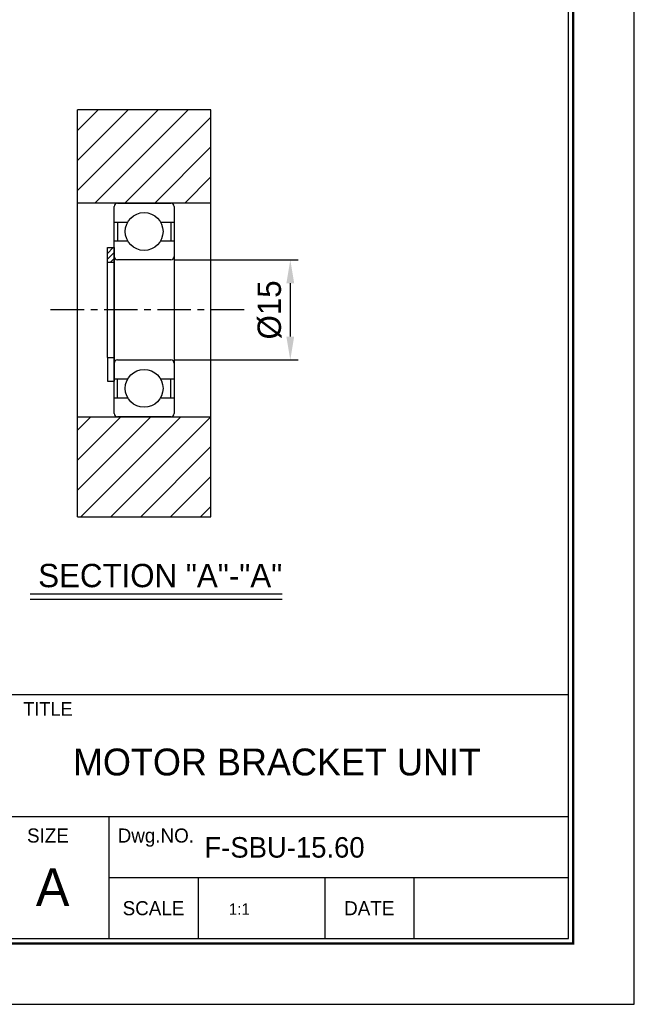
# Model space of a CAD drawing. Header units: millimetres. Extents: x 1928 to 2345, y 992 to 1288.
# Tile 2 of 2: x 2253 to 2345, y 992 to 1140. Entities that reach past the tile are written whole.
import ezdxf
from ezdxf.enums import TextEntityAlignment as Align

# ---------------------------------------------------------------- set-up
doc = ezdxf.new("R2010")
doc.units = ezdxf.units.MM
doc.linetypes.add('CENTER', pattern=[2, 1.25, -0.25, 0.25, -0.25])
for name, color, linetype in [('S1', 1, 'CENTER'), ('Z5', 7, 'Continuous'), ('Z7', 7, 'Continuous')]:
    doc.layers.add(name, color=color, linetype=linetype)
doc.dimstyles.new('S3.5', dxfattribs={"dimtxt": 3.5, "dimasz": 3.5, "dimexe": 1.2, "dimexo": 0.5, "dimgap": 1.2, "dimtad": 1, "dimdec": 3, "dimzin": 11, "dimdsep": 46, "dimtxsty": 'Standard', "dimcen": 0, "dimclrd": 5, "dimclre": 5, "dimclrt": 3, "dimadec": 0, "dimazin": 0, "dimtp": 3e-09, "dimtfac": 0.7, "dimtdec": 3, "dimtmove": 0, "dimatfit": 3, "dimfxl": 1.25, "dimtolj": 1, "dimtzin": 11, "dimarcsym": 0})

# ---------------------------------------------------------------- blocks, each defined once
blk = doc.blocks.new('란표제')
at = {"layer": 'Z7', "color": 0}
for p, q in [((297.0000000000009, 0), (297.0000000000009, 210)), ((0, 0), (297.0000000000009, 0))]:
    blk.add_line(p, q, dxfattribs=at)
at = {"layer": 'Z7'}
for p, q in [((290.0000000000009, 33), (160.0000000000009, 33)), ((290.0000000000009, 20), (186.0000000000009, 20)), ((241.0000000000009, 20), (241.0000000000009, 7)), ((290.0000000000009, 13.5), (241.0000000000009, 13.5)), ((250.5000000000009, 13.5), (250.5000000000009, 7)), ((264.0000000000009, 13.5), (264.0000000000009, 7)), ((273.5000000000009, 13.5), (273.5000000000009, 7))]:
    blk.add_line(p, q, dxfattribs=at)
at = {"layer": 'Z7', "const_width": 0.25}
blk.add_lwpolyline([(290.5000000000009, 6.5), (290.5000000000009, 203.5), (10, 203.5), (10, 6.5)], close=True, dxfattribs=at)
at = {"layer": 'Z7'}
blk.add_lwpolyline([(290.0000000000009, 7), (290.0000000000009, 203), (10.5, 203), (10.5, 7)], close=True, dxfattribs=at)
at = {"layer": 'Z5', "ltscale": 0.5}
for tag, p, height in [('TITLE', (237.1657184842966, 24.40589700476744), 2.5), ('도번', (251.1811757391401, 15.64243272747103), 2.5), ('SCALE', (253.7810780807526, 9.552501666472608), 1.2), ('DATE', (277.0199167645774, 9.511328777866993), 1.2)]:
    blk.add_attdef(tag, p, '', height=height, dxfattribs=at)
at = {"layer": 'Z7'}
for s, height, p in [('TITLE', 1.444, (234.5000000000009, 31.5)), ('SIZE', 1.5, (234.5000000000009, 18)), ('Dwg.NO.', 1.5, (246.0000000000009, 18)), ('A', 4, (235.0000000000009, 12.5)), ('SCALE', 1.5, (245.7500000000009, 10.25)), ('DATE', 1.5, (268.7500000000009, 10.25))]:
    blk.add_text(s, height=height, dxfattribs=at).set_placement(p, align=Align.MIDDLE_CENTER)
for tag, p in [('필렛', (179.2500000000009, 10.89999999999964)), ('모따기', (179.2500000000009, 8.299999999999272))]:
    blk.add_attdef(tag, text='', height=1.15, dxfattribs=at).set_placement(p, align=Align.MIDDLE_LEFT)
blk = doc.blocks.new('*D47')
at = {"color": 5, "lineweight": -2, "ltscale": 4}
for p, q in [((2276.435853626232, 1104.037100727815), (2295.029358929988, 1104.037100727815)), ((2293.829358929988, 1100.537100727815), (2293.829358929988, 1092.537100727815)), ((2276.435853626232, 1089.037100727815), (2295.029358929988, 1089.037100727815))]:
    blk.add_line(p, q, dxfattribs=at)
at = {"color": 5}
for points in [[(2294.412692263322, 1100.537100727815), (2293.246025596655, 1100.537100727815), (2293.829358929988, 1104.037100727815)], [(2293.246025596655, 1092.537100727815), (2294.412692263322, 1092.537100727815), (2293.829358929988, 1089.037100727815)]]:
    blk.add_solid(points, dxfattribs=at)
at = {"layer": 'Defpoints', "color": 0}
for p in [(2275.935853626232, 1104.037100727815), (2275.935853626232, 1089.037100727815), (2293.829358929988, 1089.037100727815)]:
    blk.add_point(p, dxfattribs=at)
at = {"color": 3, "insert": (2290.744205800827, 1096.537100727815), "char_height": 3.5, "attachment_point": 5, "rotation": 90}
blk.add_mtext('\\A1;%%C15', dxfattribs=at)

msp = doc.modelspace()

# ---------------------------------------------------------------- hatches: boundary and pattern name
at = {"ltscale": 4, "transparency": 33554687}
h = msp.add_hatch(dxfattribs=at)
h.set_pattern_fill('ANSI31', color=5, angle=180, style=0)
h.set_pattern_definition([(45, (21425.80202499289, -15422.71795047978), (-2.245064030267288, 2.245064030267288), [])])
h.paths.add_polyline_path([(2261.935853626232, 1112.537100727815), (2261.935853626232, 1126.537100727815), (2281.935853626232, 1126.537100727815), (2281.935853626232, 1112.537100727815), (2275.935853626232, 1112.537100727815), (2267.935853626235, 1112.537100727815)])
h.paths.add_polyline_path([(2281.935853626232, 1080.537100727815), (2281.935853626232, 1065.537100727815), (2261.935853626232, 1065.537100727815), (2261.935853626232, 1080.537100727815), (2267.935853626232, 1080.537100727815), (2275.935853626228, 1080.537100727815)])
h = msp.add_hatch(dxfattribs=at)
h.set_pattern_fill('ANSI31', color=5, scale=0.2, style=0)
h.set_pattern_definition([(45, (21567.22851634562, -15422.71795047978), (-0.4490128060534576, 0.4490128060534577), [])])
h.paths.add_polyline_path([(2267.435853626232, 1104.537100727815), (2267.435853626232, 1105.887100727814), (2266.435853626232, 1105.887100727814), (2266.435853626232, 1103.687100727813), (2267.435853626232, 1103.687100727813)])

# ---------------------------------------------------------------- linework, layer by layer
for p, q in [((2261.935853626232, 1112.537100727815), (2261.935853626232, 1126.537100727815)), ((2281.935853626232, 1126.537100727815), (2261.935853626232, 1126.537100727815)), ((2281.935853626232, 1112.537100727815), (2281.935853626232, 1126.537100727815)), ((2281.935853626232, 1112.537100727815), (2261.935853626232, 1112.537100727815)), ((2261.935853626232, 1080.537100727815), (2261.935853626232, 1112.537100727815)), ((2267.935853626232, 1112.537100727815), (2275.935853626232, 1112.537100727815)), ((2281.935853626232, 1080.537100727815), (2281.935853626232, 1112.537100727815)), ((2267.435853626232, 1081.037100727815), (2267.435853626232, 1112.037100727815)), ((2276.435853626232, 1112.037100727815), (2276.435853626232, 1081.037100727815)), ((2267.435853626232, 1109.703625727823), (2269.482432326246, 1109.703625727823)), ((2267.935853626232, 1109.703625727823), (2267.935853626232, 1106.870575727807)), ((2274.389274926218, 1109.703625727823), (2276.435853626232, 1109.703625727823)), ((2275.935853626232, 1109.703625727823), (2275.935853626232, 1106.870575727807)), ((2267.435853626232, 1106.870575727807), (2269.482432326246, 1106.870575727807)), ((2274.389274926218, 1106.870575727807), (2276.435853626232, 1106.870575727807)), ((2266.435853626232, 1105.887100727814), (2267.435853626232, 1105.887100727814)), ((2266.435853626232, 1103.687100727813), (2266.435853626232, 1105.887100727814)), ((2266.435853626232, 1103.687100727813), (2267.435853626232, 1103.687100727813)), ((2266.435853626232, 1089.404604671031), (2266.435853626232, 1103.687100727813)), ((2275.935853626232, 1104.037100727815), (2267.935853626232, 1104.037100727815)), ((2266.435853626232, 1089.404604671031), (2267.435853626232, 1089.404604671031)), ((2266.435853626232, 1089.404604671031), (2266.435853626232, 1085.887100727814)), ((2267.935853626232, 1089.037100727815), (2275.935853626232, 1089.037100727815)), ((2267.435853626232, 1086.203625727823), (2269.482432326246, 1086.203625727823)), ((2267.935853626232, 1083.370575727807), (2267.935853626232, 1086.203625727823)), ((2274.389274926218, 1086.203625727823), (2276.435853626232, 1086.203625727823)), ((2275.935853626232, 1083.370575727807), (2275.935853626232, 1086.203625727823)), ((2266.435853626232, 1085.887100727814), (2267.435853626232, 1085.887100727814)), ((2267.435853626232, 1083.370575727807), (2269.482432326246, 1083.370575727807)), ((2274.389274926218, 1083.370575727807), (2276.435853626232, 1083.370575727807)), ((2261.935853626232, 1065.537100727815), (2261.935853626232, 1080.537100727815)), ((2261.935853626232, 1080.537100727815), (2281.935853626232, 1080.537100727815)), ((2275.935853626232, 1080.537100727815), (2267.935853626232, 1080.537100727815)), ((2281.935853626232, 1065.537100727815), (2281.935853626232, 1080.537100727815)), ((2261.935853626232, 1065.537100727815), (2281.935853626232, 1065.537100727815))]:
    msp.add_line(p, q)
at = {"ltscale": 4}
for p, q in [((2267.435853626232, 1105.887100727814), (2267.435853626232, 1085.887100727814)), ((2254.867506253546, 1053.994802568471), (2292.619658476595, 1053.994802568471)), ((2254.867506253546, 1053.214799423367), (2292.619658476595, 1053.214799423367))]:
    msp.add_line(p, q, dxfattribs=at)
for centre in [(2271.935853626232, 1108.287100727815), (2271.935853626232, 1084.787100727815)]:
    msp.add_circle(centre, 2.83305)
for centre, start, end in [((2267.935853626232, 1112.037100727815), 90, 180), ((2275.935853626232, 1112.037100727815), 0, 90), ((2267.935853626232, 1104.537100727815), 180, 270), ((2275.935853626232, 1104.537100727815), 270, 0), ((2267.935853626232, 1088.537100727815), 90, 180), ((2275.935853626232, 1088.537100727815), 0, 90), ((2267.935853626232, 1081.037100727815), 180, 270), ((2275.935853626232, 1081.037100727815), 270, 0)]:
    msp.add_arc(centre, 0.5, start, end)
at = {"layer": 'S1', "ltscale": 4}
msp.add_line((2286.935853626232, 1096.537100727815), (2256.935853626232, 1096.537100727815), dxfattribs=at)

# ---------------------------------------------------------------- block references
at = {"ltscale": 5}
ref = msp.add_blockref('란표제', (1928.022277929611, 992.4870355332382), dxfattribs=dict(at, xscale=1.405157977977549, yscale=1.405157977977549, zscale=1.405157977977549))
ref.add_attrib('TITLE', 'MOTOR BRACKET UNIT', (2261.2775793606, 1026.781176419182), dxfattribs={"layer": 'Z5', "ltscale": 0.5, "height": 4.032})
ref.add_attrib('도번', 'F-SBU-15.60', (2280.971510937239, 1014.467124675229), dxfattribs={"layer": 'Z5', "ltscale": 0.5, "height": 3.073985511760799})
ref.add_attrib('SCALE', '1:1', (2284.624784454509, 1005.909809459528), dxfattribs={"layer": 'Z5', "ltscale": 0.5, "height": 1.686189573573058})

# ---------------------------------------------------------------- texts
at = {"color": 3, "ltscale": 0.5, "insert": (2292.626582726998, 1054.938679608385), "char_height": 3.500000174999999, "attachment_point": 9}
msp.add_mtext('\\A1;SECTION "A"-"A"', dxfattribs=at)

# ---------------------------------------------------------------- dimensions: what is measured, and where the dimension line sits
at = {"ltscale": 4}
dim = msp.add_linear_dim(base=(2293.829358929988, 1089.037100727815), p1=(2275.935853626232, 1104.037100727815), p2=(2275.935853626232, 1089.037100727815), angle=90, text='%%C<>', dimstyle='S3.5', dxfattribs=at)
dim.commit()
dim.dimension.update_dxf_attribs({"geometry": '*D47', "text_midpoint": (2290.744205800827, 1096.537100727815)})

doc.saveas('drawing.dxf')
